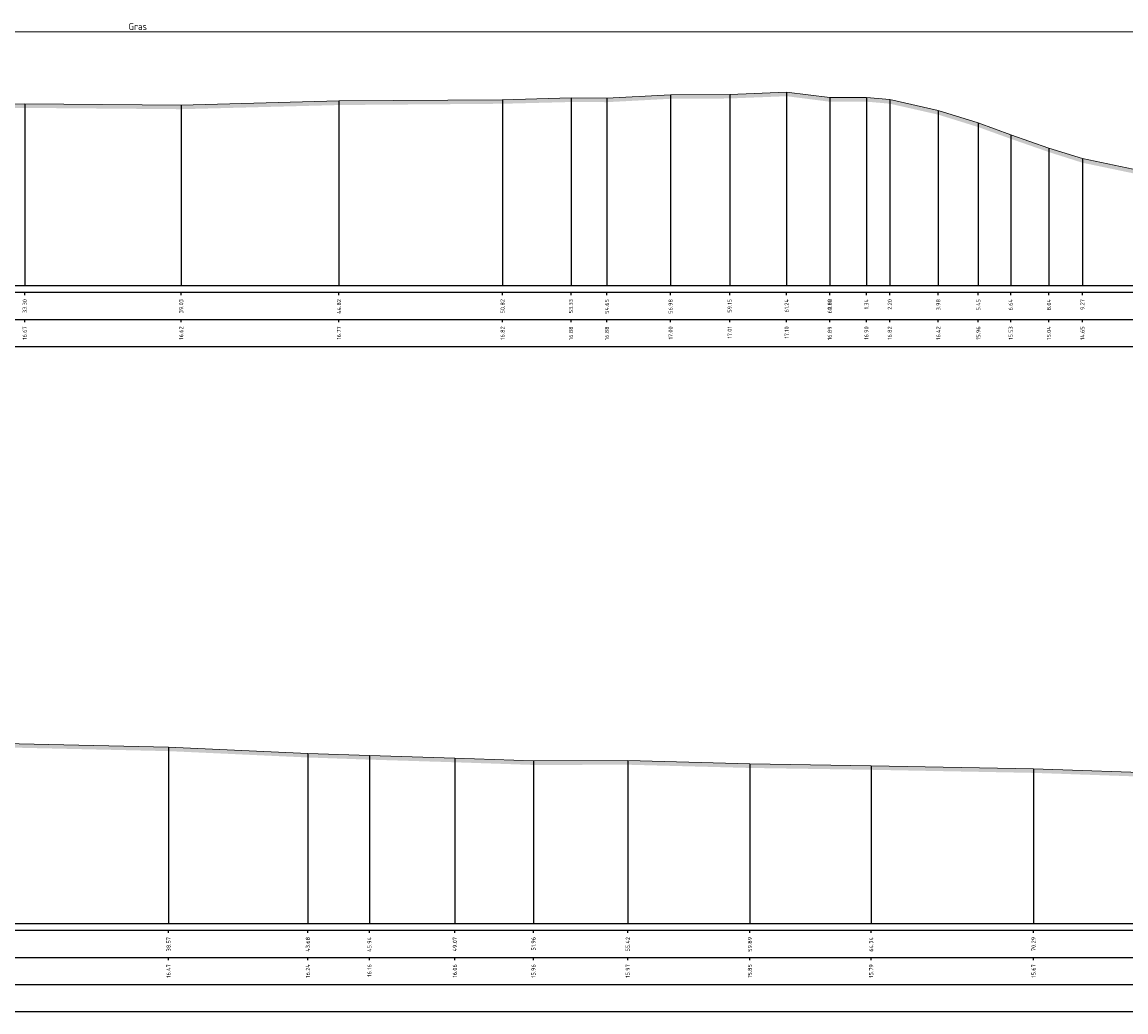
# Model space of a CAD drawing. Header units: metres. Extents: x 197883 to 206898, y 361907 to 364395.
# Tile 183 of 256: x 205948 to 205989, y 363708 to 363745. Entities that reach past the tile are written whole.
import ezdxf
from ezdxf.enums import TextEntityAlignment as Align

# ---------------------------------------------------------------- set-up
doc = ezdxf.new("R2010")
doc.units = ezdxf.units.M
doc.header["$PDMODE"] = 35
doc.header["$PDSIZE"] = 0.075
doc.layers.add('X-ME-AL-PROFIEL_HUIDIG MAAIVELD-GD', color=252, linetype='Continuous', lineweight=0)
doc.layers.add('X-XX-AL-DETAIL1-M', color=7, linetype='Continuous', lineweight=18)
doc.layers.add('X-ME-AL-PROFIELRASTER-S', color=7, linetype='Continuous')
doc.styles.add('NLCS-ISO-ANNOTATIVE-T18', font='NLCS-ISO.ttf', dxfattribs={"height": 1.8})
doc.styles.add('NLCS-ISO-M100-T25', font='NLCS-ISO.ttf', dxfattribs={"height": 0.25})
doc.dimstyles.new('NLCS-M100-T25-PIJL_L2_H1', dxfattribs={"dimscale": 0.1, "dimtxt": 2.5, "dimasz": 2.5, "dimexe": 2, "dimexo": 2, "dimgap": 0.7, "dimtad": 1, "dimzin": 0, "dimdsep": 46, "dimtxsty": 'NLCS-ISO-M100-T25', "dimcen": 0, "dimdle": 2, "dimclrd": 256, "dimclre": 256, "dimclrt": 256, "dimadec": 1, "dimazin": 0, "dimtfac": 1, "dimtdec": 3, "dimtofl": 0, "dimtmove": 0, "dimatfit": 3, "dimfxl": 2, "dimfxlon": 1, "dimtfillclr": 256, "dimtolj": 1, "dimtzin": 0, "dimlwd": -1, "dimlwe": -1, "dimarcsym": 0})

# ---------------------------------------------------------------- blocks, each defined once
blk = doc.blocks.new('SAL-PROFIELRASTER_BALK_EIND1-SOD')
at = {"color": 0, "linetype": 'ByBlock', "lineweight": -2, "flags": 128}
for points in [[(0, 0), (1, 0)], [(0, -2.5), (1, -2.5)], [(0, -12.5), (1, -12.5)]]:
    blk.add_lwpolyline(points, dxfattribs=at)
blk = doc.blocks.new('SAL-PROFIELRASTER_BALK_EIND2-SOD')
at = {"color": 0, "linetype": 'ByBlock', "lineweight": -2}
blk.add_line((1, -12.5), (0, -12.5), dxfattribs=at)
blk = doc.blocks.new('SAL-PROFIELRASTER_BALK_DATA-SOD')
at = {"color": 0, "linetype": 'ByBlock', "lineweight": -2}
blk.add_lwpolyline([(0, -3.5), (0, -2.5)], dxfattribs=at)
at = {"color": 0, "linetype": 'ByBlock', "lineweight": -2, "style": 'NLCS-ISO-ANNOTATIVE-T18'}
blk.add_attdef('GETAL', text='', height=1.5, rotation=90, dxfattribs=at).set_placement((0.75, -5), align=Align.RIGHT)
blk = doc.blocks.new('SAL-PROFIELRASTER_AANHAAL-SOD')
at = {"color": 9, "linetype": 'ByBlock', "lineweight": -2, "flags": 128}
blk.add_lwpolyline([(0, 1), (0, 0)], dxfattribs=at)
blk = doc.blocks.new('*D261')
at = {"layer": 'Defpoints', "color": 0, "transparency": 16777216}
for p in [(205915.108, 363744.291), (205989.996, 363739.137), (205915.108, 363734.984)]:
    blk.add_point(p, dxfattribs=at)
at = {"layer": 'X-XX-AL-DETAIL1-M', "color": 253, "transparency": 16777216}
for p, q in [((205915.108, 363744.091), (205915.108, 363744.491)), ((205989.996, 363744.091), (205989.996, 363744.491)), ((205989.746, 363744.291), (205915.358, 363744.291))]:
    blk.add_line(p, q, dxfattribs=at)
for points in [[(205915.358, 363744.332), (205915.358, 363744.249), (205915.108, 363744.291)], [(205989.746, 363744.332), (205989.746, 363744.249), (205989.996, 363744.291)]]:
    blk.add_solid(points, dxfattribs=at)
at = {"layer": 'X-XX-AL-DETAIL1-M', "color": 253, "transparency": 16777216, "insert": (205952.552, 363744.486), "char_height": 0.25, "attachment_point": 5, "style": 'NLCS-ISO-M100-T25'}
blk.add_mtext('\\A1;Gras ', dxfattribs=at)

msp = doc.modelspace()

# ---------------------------------------------------------------- hatches: boundary and pattern name
at = {"layer": 'X-ME-AL-PROFIEL_HUIDIG MAAIVELD-GD'}
h = msp.add_hatch(dxfattribs=at)
h.set_pattern_fill('AGR-MAAIVELD', color=256, scale=0.05, pattern_type=2)
h.set_pattern_definition([(45, (131.24896, 67.6534), (-0.25000007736, 0.25000007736), []), (45, (131.21325, 67.6891), (0, 0.50000015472), [0.3535535, -0.3535535]), (45, (131.17753, 67.72482), (0, 0.50000015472), [0.3535535, -0.3535535]), (45, (131.14132, 67.76104), (0, 0.50000015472), [0.3535535, -0.3535535]), (45, (131.1061, 67.79625), (0, 0.50000015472), [0.3535535, -0.3535535]), (45, (131.0704, 67.83196), (0, 0.50000015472), [0.3535535, -0.3535535]), (45, (131.03468, 67.86768), (0, 0.50000015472), [0.3535535, -0.3535535]), (315, (131.24896, 67.6534), (0.25000007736, 0.25000007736), []), (315, (131.28468, 67.6891), (0.50000015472, -1e-16), [0.3535535, -0.3535535]), (315, (131.3204, 67.72482), (0.50000015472, -1e-16), [0.3535535, -0.3535535]), (315, (131.3566, 67.76104), (0.50000015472, -1e-16), [0.3535535, -0.3535535]), (315, (131.39182, 67.79625), (0.50000015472, -1e-16), [0.3535535, -0.3535535]), (315, (131.42753, 67.83196), (0.50000015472, -1e-16), [0.3535535, -0.3535535]), (315, (131.46325, 67.86768), (0.50000015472, -1e-16), [0.3535535, -0.3535535])])
h.paths.add_polyline_path([(206016.912, 363737.362), (206016.912, 363737.212), (206012.818, 363737.345), (206009.891, 363737.458), (206008.232, 363737.616), (206007.529, 363737.704), (206006.299, 363737.829), (206005.07, 363738.011), (206003.861, 363738.142), (206002.045, 363738.307), (206000.613, 363738.416), (205998.937, 363738.517), (205997.074, 363738.612), (205995.295, 363738.647), (205993.676, 363738.77), (205992.177, 363738.814), (205990.918, 363738.882), (205989.996, 363738.987), (205989.052, 363739.101), (205987.196, 363739.488), (205985.968, 363739.878), (205984.567, 363740.366), (205983.376, 363740.796), (205981.91, 363741.252), (205980.13, 363741.655), (205979.272, 363741.729), (205977.93, 363741.727), (205976.348, 363741.929), (205974.259, 363741.846), (205972.092, 363741.835), (205969.758, 363741.71), (205968.44, 363741.716), (205965.93, 363741.652), (205959.93, 363741.605), (205954.143, 363741.452), (205948.406, 363741.5), (205942.808, 363741.474), (205935.627, 363741.356), (205928.318, 363741.332), (205920.93, 363741.3), (205915.108, 363740.86), (205915.108, 363741.01), (205920.93, 363741.45), (205928.318, 363741.482), (205935.627, 363741.506), (205942.808, 363741.624), (205948.406, 363741.65), (205954.143, 363741.602), (205959.93, 363741.755), (205965.93, 363741.802), (205968.44, 363741.866), (205969.758, 363741.86), (205972.092, 363741.985), (205974.259, 363741.996), (205976.348, 363742.079), (205977.93, 363741.877), (205979.272, 363741.879), (205980.13, 363741.805), (205981.91, 363741.402), (205983.376, 363740.946), (205984.567, 363740.516), (205985.968, 363740.028), (205987.196, 363739.638), (205989.052, 363739.251), (205989.996, 363739.137), (205990.918, 363739.032), (205992.177, 363738.964), (205993.676, 363738.92), (205995.295, 363738.797), (205997.074, 363738.762), (205998.937, 363738.667), (206000.613, 363738.566), (206002.045, 363738.457), (206003.861, 363738.292), (206005.07, 363738.161), (206006.299, 363737.979), (206007.529, 363737.854), (206008.232, 363737.766), (206009.891, 363737.608), (206012.818, 363737.495)])
h = msp.add_hatch(dxfattribs=at)
h.set_pattern_fill('AGR-MAAIVELD', color=256, scale=0.05, pattern_type=2)
h.set_pattern_definition([(45, (131.24896, 87.27196), (-0.25000007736, 0.25000007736), []), (45, (131.21325, 87.30768), (0, 0.50000015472), [0.3535535, -0.3535535]), (45, (131.17753, 87.3434), (0, 0.50000015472), [0.3535535, -0.3535535]), (45, (131.14132, 87.3796), (0, 0.50000015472), [0.3535535, -0.3535535]), (45, (131.1061, 87.41482), (0, 0.50000015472), [0.3535535, -0.3535535]), (45, (131.0704, 87.45053), (0, 0.50000015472), [0.3535535, -0.3535535]), (45, (131.03468, 87.48625), (0, 0.50000015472), [0.3535535, -0.3535535]), (315, (131.24896, 87.27196), (0.25000007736, 0.25000007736), []), (315, (131.28468, 87.30768), (0.50000015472, -1e-16), [0.3535535, -0.3535535]), (315, (131.3204, 87.3434), (0.50000015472, -1e-16), [0.3535535, -0.3535535]), (315, (131.3566, 87.3796), (0.50000015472, -1e-16), [0.3535535, -0.3535535]), (315, (131.39182, 87.41482), (0.50000015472, -1e-16), [0.3535535, -0.3535535]), (315, (131.42753, 87.45053), (0.50000015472, -1e-16), [0.3535535, -0.3535535]), (315, (131.46325, 87.48625), (0.50000015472, -1e-16), [0.3535535, -0.3535535])])
h.paths.add_polyline_path([(206031.367, 363713.718), (206031.367, 363713.568), (206027.056, 363713.919), (206023.35, 363714.213), (206021.836, 363714.281), (206020.13, 363714.368), (206018.632, 363714.517), (206017.003, 363714.543), (206015.561, 363714.594), (206014.207, 363714.677), (206013.003, 363714.797), (206012.196, 363714.903), (206011.181, 363715.036), (206010.21, 363715.388), (206009.426, 363715.576), (206009.398, 363715.577), (206008.673, 363715.72), (206007.72, 363716.344), (206006.867, 363716.795), (206005.816, 363716.946), (206004.114, 363716.962), (206002.517, 363717.032), (205994.928, 363716.938), (205990.401, 363716.927), (205985.403, 363717.1), (205979.448, 363717.213), (205975, 363717.281), (205970.523, 363717.399), (205967.064, 363717.391), (205964.18, 363717.489), (205961.048, 363717.586), (205958.789, 363717.665), (205953.679, 363717.898), (205947.651, 363718.034), (205943.048, 363718.099), (205938.731, 363718.127), (205934.6, 363718.101), (205931.233, 363718.095), (205929.161, 363718.232), (205927.624, 363718.358), (205926.051, 363718.396), (205924.808, 363718.314), (205922.997, 363718.26), (205921.77, 363718.224), (205920.041, 363718.34), (205918.999, 363718.345), (205916.756, 363718.399), (205915.108, 363718.32), (205915.108, 363718.47), (205916.756, 363718.549), (205918.999, 363718.495), (205920.041, 363718.49), (205921.77, 363718.374), (205922.997, 363718.41), (205924.808, 363718.464), (205926.051, 363718.546), (205927.624, 363718.508), (205929.161, 363718.382), (205931.233, 363718.245), (205934.6, 363718.251), (205938.731, 363718.277), (205943.048, 363718.249), (205947.651, 363718.184), (205953.679, 363718.048), (205958.789, 363717.815), (205961.048, 363717.736), (205964.18, 363717.639), (205967.064, 363717.541), (205970.523, 363717.549), (205975, 363717.431), (205979.448, 363717.363), (205985.403, 363717.25), (205990.401, 363717.077), (205994.928, 363717.088), (206002.517, 363717.182), (206004.114, 363717.112), (206005.816, 363717.096), (206006.867, 363716.945), (206007.72, 363716.494), (206008.673, 363715.87), (206009.398, 363715.727), (206009.426, 363715.726), (206010.21, 363715.538), (206011.181, 363715.186), (206012.196, 363715.053), (206013.003, 363714.947), (206014.207, 363714.827), (206015.561, 363714.744), (206017.003, 363714.693), (206018.632, 363714.667), (206020.13, 363714.518), (206021.836, 363714.431), (206023.35, 363714.363), (206027.056, 363714.069)])

# ---------------------------------------------------------------- linework, layer by layer
for points in [[(205915.108, 363741.01), (205920.93, 363741.45), (205928.318, 363741.482), (205935.627, 363741.506), (205942.808, 363741.624), (205948.406, 363741.65), (205954.143, 363741.602), (205959.93, 363741.755), (205965.93, 363741.802), (205968.44, 363741.866), (205969.758, 363741.86), (205972.092, 363741.985), (205974.259, 363741.996), (205976.348, 363742.079), (205977.93, 363741.877), (205979.272, 363741.879), (205980.13, 363741.805), (205981.91, 363741.402), (205983.376, 363740.946), (205984.567, 363740.516), (205985.968, 363740.028), (205987.196, 363739.638), (205989.052, 363739.251)], [(205947.651, 363718.184), (205953.679, 363718.048), (205958.789, 363717.815), (205961.048, 363717.736), (205964.18, 363717.639), (205967.064, 363717.541), (205970.523, 363717.549), (205975, 363717.431), (205979.448, 363717.363), (205985.403, 363717.25), (205990.401, 363717.077)]]:
    msp.add_lwpolyline(points, dxfattribs=at)

# ---------------------------------------------------------------- block references
at = {"layer": 'X-ME-AL-PROFIELRASTER-S'}
for p, yscale in [((205972.092, 363734.984), 7.001220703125), ((205974.259, 363734.984), 7.012619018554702), ((205976.348, 363734.984), 7.095321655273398), ((205948.406, 363734.984), 6.665920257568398), ((205954.143, 363734.984), 6.6185188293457), ((205959.93, 363734.984), 6.771770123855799), ((205965.93, 363734.984), 6.818565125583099), ((205968.44, 363734.984), 6.8820190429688), ((205969.758, 363734.984), 6.876419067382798), ((205977.93, 363734.984), 6.893000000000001), ((205977.93, 363734.984), 6.893000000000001), ((205979.272, 363734.984), 6.895), ((205980.13, 363734.984), 6.821000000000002), ((205981.91, 363734.984), 6.417999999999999), ((205983.376, 363734.984), 5.962), ((205984.567, 363734.984), 5.532), ((205985.968, 363734.984), 5.044), ((205987.196, 363734.984), 4.654), ((205953.679, 363711.578), 6.4694213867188), ((205958.789, 363711.578), 6.236820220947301), ((205961.048, 363711.578), 6.157421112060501), ((205964.18, 363711.578), 6.060520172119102), ((205967.064, 363711.578), 5.963218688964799), ((205970.523, 363711.578), 5.9707221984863), ((205975, 363711.578), 5.8527221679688), ((205979.448, 363711.578), 5.7850189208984), ((205985.403, 363711.578), 5.672119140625)]:
    msp.add_blockref('SAL-PROFIELRASTER_AANHAAL-SOD', p, dxfattribs=dict(at, yscale=yscale))
at = {"layer": 'X-ME-AL-PROFIELRASTER-S', "yscale": 0.1}
for name, p, xscale, zscale in [('SAL-PROFIELRASTER_BALK_EIND1-SOD', (205915.108, 363734.984), 102.4290035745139, 102.4290035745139), ('SAL-PROFIELRASTER_BALK_EIND2-SOD', (205915.108, 363733.984), 102.4290035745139, 102.4290035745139), ('SAL-PROFIELRASTER_BALK_EIND1-SOD', (205915.108, 363711.578), 116.8841672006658, 116.8841672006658), ('SAL-PROFIELRASTER_BALK_EIND2-SOD', (205915.108, 363710.578), 116.8841672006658, 116.8841672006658), ('SAL-PROFIELRASTER_BALK_EIND2-SOD', (205915.108, 363709.578), 116.8841672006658, 116.8841672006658)]:
    msp.add_blockref(name, p, dxfattribs=dict(at, xscale=xscale, zscale=zscale))
at = {"layer": 'X-ME-AL-PROFIELRASTER-S', "xscale": 0.1, "yscale": 0.1, "zscale": 0.1}
for p, values in [((205948.406, 363734.984), {'GETAL': '33.30'}), ((205954.143, 363734.984), {'GETAL': '39.03'}), ((205959.93, 363734.984), {'GETAL': '44.82'}), ((205965.93, 363734.984), {'GETAL': '50.82'}), ((205968.44, 363734.984), {'GETAL': '53.33'}), ((205969.758, 363734.984), {'GETAL': '54.65'}), ((205972.092, 363734.984), {'GETAL': '56.98'}), ((205974.259, 363734.984), {'GETAL': '59.15'}), ((205976.348, 363734.984), {'GETAL': '61.24'}), ((205977.93, 363734.984), {'GETAL': '62.82'}), ((205977.93, 363734.984), {'GETAL': '0.00'}), ((205979.272, 363734.984), {'GETAL': '1.34'}), ((205980.13, 363734.984), {'GETAL': '2.20'}), ((205981.91, 363734.984), {'GETAL': '3.98'}), ((205983.376, 363734.984), {'GETAL': '5.45'}), ((205984.567, 363734.984), {'GETAL': '6.64'}), ((205985.968, 363734.984), {'GETAL': '8.04'}), ((205987.196, 363734.984), {'GETAL': '9.27'}), ((205948.406, 363733.984), {'GETAL': '16.67'}), ((205954.143, 363733.984), {'GETAL': '16.62'}), ((205959.93, 363733.984), {'GETAL': '16.77'}), ((205965.93, 363733.984), {'GETAL': '16.82'}), ((205968.44, 363733.984), {'GETAL': '16.88'}), ((205969.758, 363733.984), {'GETAL': '16.88'}), ((205972.092, 363733.984), {'GETAL': '17.00'}), ((205974.259, 363733.984), {'GETAL': '17.01'}), ((205976.348, 363733.984), {'GETAL': '17.10'}), ((205977.93, 363733.984), {'GETAL': '16.89'}), ((205977.93, 363733.984), {'GETAL': '16.89'}), ((205979.272, 363733.984), {'GETAL': '16.90'}), ((205980.13, 363733.984), {'GETAL': '16.82'}), ((205981.91, 363733.984), {'GETAL': '16.42'}), ((205983.376, 363733.984), {'GETAL': '15.96'}), ((205984.567, 363733.984), {'GETAL': '15.53'}), ((205985.968, 363733.984), {'GETAL': '15.04'}), ((205987.196, 363733.984), {'GETAL': '14.65'}), ((205953.679, 363711.578), {'GETAL': '38.57'}), ((205958.789, 363711.578), {'GETAL': '43.68'}), ((205961.048, 363711.578), {'GETAL': '45.94'}), ((205964.18, 363711.578), {'GETAL': '49.07'}), ((205967.064, 363711.578), {'GETAL': '51.96'}), ((205970.523, 363711.578), {'GETAL': '55.42'}), ((205975, 363711.578), {'GETAL': '59.89'}), ((205979.448, 363711.578), {'GETAL': '64.34'}), ((205985.403, 363711.578), {'GETAL': '70.29'}), ((205953.679, 363710.578), {'GETAL': '16.47'}), ((205958.789, 363710.578), {'GETAL': '16.24'}), ((205961.048, 363710.578), {'GETAL': '16.16'}), ((205964.18, 363710.578), {'GETAL': '16.06'}), ((205967.064, 363710.578), {'GETAL': '15.96'}), ((205970.523, 363710.578), {'GETAL': '15.97'}), ((205975, 363710.578), {'GETAL': '15.85'}), ((205979.448, 363710.578), {'GETAL': '15.79'}), ((205985.403, 363710.578), {'GETAL': '15.67'})]:
    msp.add_blockref('SAL-PROFIELRASTER_BALK_DATA-SOD', p, dxfattribs=at).add_auto_attribs(values)

# ---------------------------------------------------------------- dimensions: what is measured, and where the dimension line sits
at = {"layer": 'X-XX-AL-DETAIL1-M', "color": 253}
dim = msp.add_linear_dim(base=(205915.108, 363744.291), p1=(205989.996, 363739.137), p2=(205915.108, 363734.984), text='Gras ', dimstyle='NLCS-M100-T25-PIJL_L2_H1', override={"dimclrd": 253, "dimclre": 253, "dimclrt": 253}, dxfattribs=at)
dim.commit()
dim.dimension.update_dxf_attribs({"geometry": '*D261', "text_midpoint": (205952.552, 363744.291), "dimtype": 160})

doc.saveas('drawing.dxf')
